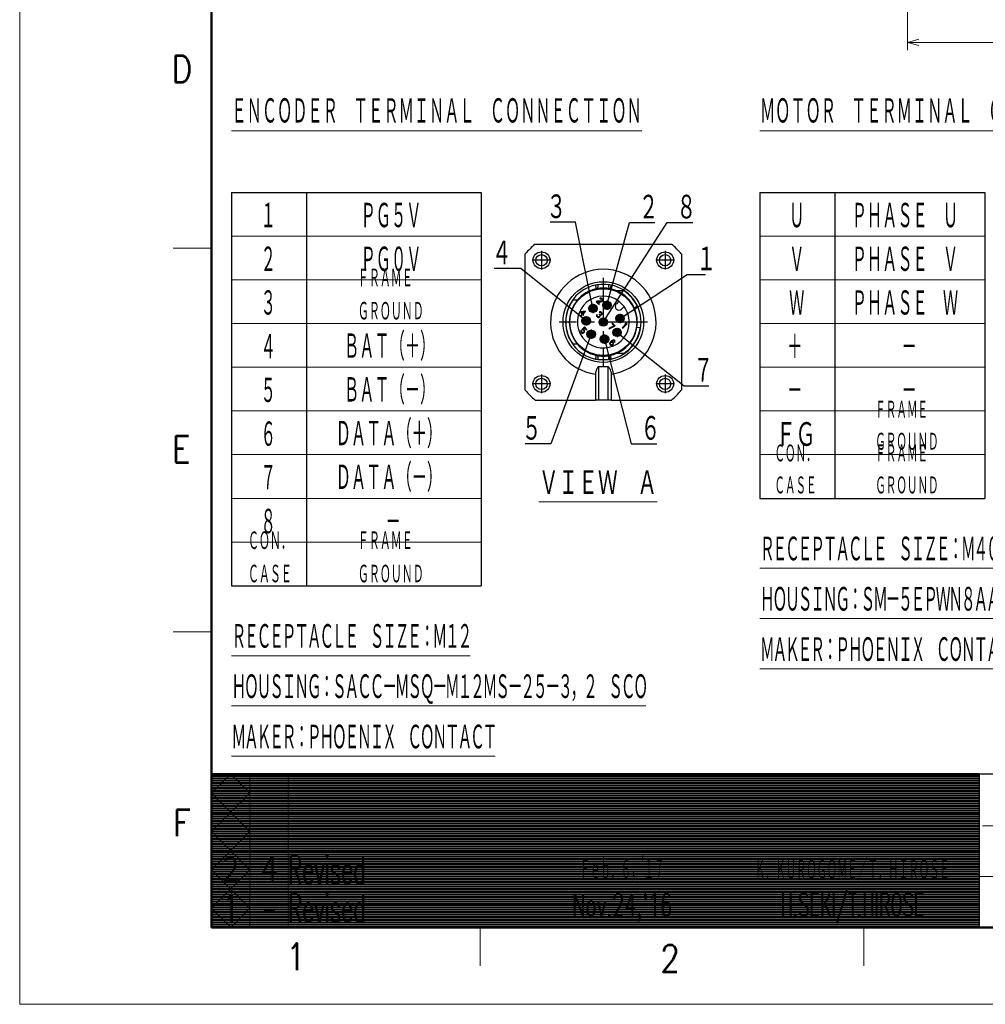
# Model space of a CAD drawing. Header units: millimetres. Extents: x 0 to 1300, y 0 to 891.
# Tile 1 of 124: x 0 to 377, y 0 to 385. Entities that reach past the tile are written whole.
import ezdxf

# ---------------------------------------------------------------- set-up
doc = ezdxf.new("R2010")
doc.units = ezdxf.units.MM
doc.header["$LTSCALE"] = 0.54643
doc.linetypes.add('CENTER', pattern=[50.8, 31.75, -6.35, 6.35, -6.35])
doc.layers.add('NoLayerName_001', color=7, linetype='Continuous')
doc.styles.get("Standard").update_dxf_attribs({"font": 'txt', "bigfont": 'extfont2'})
doc.dimstyles.get("Standard").update_dxf_attribs({"dimtxt": 2.5, "dimasz": 2.5, "dimexe": 1, "dimexo": 1, "dimtad": 1, "dimdec": 3, "dimzin": 0, "dimdsep": 46, "dimtxsty": 'Standard', "dimcen": 2.5, "dimadec": 3, "dimazin": 0, "dimtfac": 0.75, "dimtdec": 3, "dimtmove": 0, "dimatfit": 3, "dimfxl": 1, "dimarcsym": 0})

# ---------------------------------------------------------------- blocks, each defined once
blk = doc.blocks.new('_OPEN30')
at = {"color": 0, "linetype": 'ByBlock', "lineweight": -2}
for p, q in [((-1, 0.267949), (0, 0)), ((0, 0), (-1, -0.267949)), ((0, 0), (-1, 0))]:
    blk.add_line(p, q, dxfattribs=at)
blk = doc.blocks.new('*D144')
at = {"layer": 'Defpoints', "color": 0}
for p in [(347.03, 543.87), (519.53, 516.37), (347.03, 375.84)]:
    blk.add_point(p, dxfattribs=at)
at = {"layer": 'NoLayerName_001', "color": 0, "linetype": 'Continuous', "lineweight": 13}
for p, q in [((347.03, 540.87), (347.03, 372.84)), ((519.53, 513.37), (519.53, 372.84)), ((515.03, 375.84), (351.53, 375.84))]:
    blk.add_line(p, q, dxfattribs=at)
at = {"layer": 'NoLayerName_001', "color": 0, "lineweight": 13, "xscale": 4.5, "yscale": 4.5, "zscale": 4.5, "rotation": 180}
blk.add_blockref('_OPEN30', (347.03, 375.84), dxfattribs=at)
at = {"layer": 'NoLayerName_001', "color": 0, "lineweight": 13, "xscale": 4.5, "yscale": 4.5, "zscale": 4.5}
blk.add_blockref('_OPEN30', (519.53, 375.84), dxfattribs=at)
at = {"layer": 'NoLayerName_001', "color": 0, "lineweight": 13, "insert": (433.28, 385.14), "char_height": 10.5, "attachment_point": 5}
blk.add_mtext('\\W0.8000;１７３', dxfattribs=at)
blk = doc.blocks.new('JZB_0014')
at = {"layer": 'NoLayerName_001', "color": 7, "linetype": 'Continuous', "lineweight": 25}
for p, q in [((3.85, 61), (57.15, 61)), ((0, 3.85), (0, 57.15)), ((61, 57.15), (61, 3.85)), ((38.59, 42.7), (35.79, 42.7)), ((20.31, 39.04), (18.61, 39.04)), ((27.92, 38.62), (27.74, 38.44)), ((29.65, 38.73), (27.92, 38.62)), ((28.15, 38.39), (29.68, 38.48)), ((29.27, 39.85), (29.09, 39.73)), ((29.09, 39.73), (29.23, 39.59)), ((29.23, 39.59), (29.4, 39.64)), ((29.53, 39.88), (29.27, 39.85)), ((29.4, 39.64), (29.56, 39.63)), ((29.72, 39.84), (29.53, 39.88)), ((29.56, 39.63), (29.74, 39.52)), ((29.85, 38.82), (29.65, 38.73)), ((29.68, 38.48), (29.85, 38.53)), ((29.95, 39.67), (29.72, 39.84)), ((29.74, 39.52), (29.86, 39.4)), ((29.92, 38.9), (29.85, 38.82)), ((29.85, 38.53), (30.02, 38.65)), ((29.86, 39.4), (29.96, 39.22)), ((29.98, 39.06), (29.92, 38.9)), ((30.07, 39.56), (29.95, 39.67)), ((29.96, 39.22), (29.98, 39.06)), ((30.02, 38.65), (30.1, 38.72)), ((30.2, 39.35), (30.07, 39.56)), ((30.1, 38.72), (30.21, 38.9)), ((30.25, 39.16), (30.2, 39.35)), ((30.21, 38.9), (30.25, 39.16)), ((36.55, 38.62), (35.59, 37.66)), ((23.42, 34.82), (21.74, 34.51)), ((22.6, 33.66), (23.59, 34.65)), ((23.59, 34.65), (23.42, 34.82)), ((27.74, 38.44), (28.77, 37.4)), ((28.96, 37.58), (28.15, 38.39)), ((28.77, 37.4), (28.96, 37.58)), ((37.66, 35.59), (38.62, 36.55)), ((42.55, 36.12), (43.77, 36.69)), ((21.74, 34.51), (21.52, 34.29)), ((21.52, 34.29), (22.21, 33.61)), ((22.21, 33.61), (21.69, 33.1)), ((21.69, 33.1), (21.86, 32.93)), ((21.86, 32.93), (22.38, 33.44)), ((21.94, 34.31), (23.12, 34.53)), ((22.43, 33.83), (21.94, 34.31)), ((22.38, 33.44), (22.66, 33.16)), ((23.12, 34.53), (22.43, 33.83)), ((22.88, 33.38), (22.6, 33.66)), ((22.66, 33.16), (22.88, 33.38)), ((27.89, 33.35), (27.84, 33.19)), ((27.84, 33.19), (27.85, 33.03)), ((27.85, 33.03), (27.89, 32.84)), ((27.97, 33.49), (27.89, 33.35)), ((27.89, 32.84), (27.97, 32.69)), ((28.11, 33.35), (27.97, 33.49)), ((27.97, 32.69), (28.2, 32.46)), ((28.05, 33.12), (28.07, 33.25)), ((28.07, 33.02), (28.05, 33.12)), ((28.07, 33.25), (28.11, 33.35)), ((28.18, 32.84), (28.07, 33.02)), ((28.35, 32.67), (28.18, 32.84)), ((28.2, 32.46), (28.35, 32.38)), ((28.53, 32.57), (28.35, 32.67)), ((28.35, 32.38), (28.53, 32.34)), ((28.62, 32.55), (28.53, 32.57)), ((28.53, 32.34), (28.69, 32.33)), ((28.75, 32.56), (28.62, 32.55)), ((28.69, 32.33), (28.86, 32.38)), ((28.86, 32.61), (28.75, 32.56)), ((28.98, 33.59), (28.83, 33.44)), ((28.83, 33.44), (28.95, 33.32)), ((29, 32.75), (28.86, 32.61)), ((28.86, 32.38), (29, 32.46)), ((29.09, 34.5), (28.92, 34.38)), ((28.92, 34.38), (29.06, 34.24)), ((28.95, 33.32), (29.08, 33.12)), ((29.09, 33.47), (28.98, 33.59)), ((29.09, 32.96), (29, 32.75)), ((29, 32.46), (29.15, 32.61)), ((29.06, 34.24), (29.23, 34.29)), ((29.08, 33.12), (29.09, 32.96)), ((29.35, 34.53), (29.09, 34.5)), ((29.34, 33.37), (29.09, 33.47)), ((29.15, 32.61), (29.26, 32.79)), ((29.23, 34.29), (29.39, 34.28)), ((29.25, 33.17), (29.47, 33.17)), ((29.32, 32.95), (29.25, 33.17)), ((29.26, 32.79), (29.32, 32.95)), ((29.47, 33.39), (29.34, 33.37)), ((29.54, 34.49), (29.35, 34.53)), ((29.39, 34.28), (29.57, 34.17)), ((29.67, 33.48), (29.47, 33.39)), ((29.47, 33.17), (29.64, 33.22)), ((29.78, 34.33), (29.54, 34.49)), ((29.57, 34.17), (29.68, 34.06)), ((29.64, 33.22), (29.81, 33.34)), ((29.75, 33.55), (29.67, 33.48)), ((29.68, 34.06), (29.79, 33.88)), ((29.8, 33.72), (29.75, 33.55)), ((29.83, 34.27), (29.78, 34.33)), ((29.79, 33.88), (29.8, 33.72)), ((29.81, 33.34), (29.89, 33.41)), ((30, 34.03), (29.83, 34.27)), ((29.89, 33.41), (30.01, 33.59)), ((30.04, 33.85), (30, 34.03)), ((30.01, 33.59), (30.04, 33.85)), ((21.71, 27.11), (21.65, 26.88)), ((21.8, 27.32), (21.71, 27.11)), ((21.97, 27.15), (21.8, 27.32)), ((21.88, 26.94), (21.97, 27.15)), ((21.89, 26.78), (21.88, 26.94)), ((23.08, 28.6), (22.13, 27.65)), ((22.13, 27.65), (22.33, 27.45)), ((22.33, 27.45), (22.55, 27.44)), ((22.45, 27.69), (23.04, 28.28)), ((22.71, 27.66), (22.45, 27.69)), ((22.55, 27.44), (22.7, 27.37)), ((22.7, 27.37), (22.87, 27.19)), ((22.89, 27.55), (22.71, 27.66)), ((22.87, 27.19), (22.95, 27.04)), ((23.06, 27.38), (22.89, 27.55)), ((22.95, 27.04), (22.96, 26.88)), ((23.04, 28.28), (23.87, 27.45)), ((23.16, 27.2), (23.06, 27.38)), ((24.05, 27.63), (23.08, 28.6)), ((23.13, 26.71), (23.2, 26.95)), ((23.2, 26.95), (23.16, 27.2)), ((23.87, 27.45), (24.05, 27.63)), ((34.72, 29.02), (32.6, 28.06)), ((32.6, 28.06), (32.77, 27.88)), ((32.77, 27.88), (34.89, 28.85)), ((34.04, 30.07), (33.85, 29.89)), ((33.85, 29.89), (34.72, 29.02)), ((35.07, 29.03), (34.04, 30.07)), ((34.89, 28.85), (35.07, 29.03)), ((39.35, 29.69), (37.92, 28.26)), ((37.92, 28.26), (38.09, 28.08)), ((38.09, 28.08), (39.82, 29.81)), ((39.21, 29.9), (38.92, 29.6)), ((38.92, 29.6), (39.35, 29.69)), ((39.64, 29.98), (39.21, 29.9)), ((39.82, 29.81), (39.64, 29.98)), ((44.96, 28.21), (43.63, 28.42)), ((21.65, 26.88), (21.68, 26.63)), ((21.68, 26.63), (21.78, 26.45)), ((21.78, 26.45), (21.96, 26.28)), ((21.97, 26.63), (21.89, 26.78)), ((21.96, 26.28), (22.13, 26.17)), ((22.14, 26.46), (21.97, 26.63)), ((22.13, 26.17), (22.39, 26.14)), ((22.29, 26.38), (22.14, 26.46)), ((22.45, 26.37), (22.29, 26.38)), ((22.39, 26.14), (22.62, 26.2)), ((22.62, 26.42), (22.45, 26.37)), ((22.75, 26.51), (22.62, 26.42)), ((22.62, 26.2), (22.86, 26.33)), ((22.83, 26.58), (22.75, 26.51)), ((22.91, 26.72), (22.83, 26.58)), ((22.86, 26.33), (23.01, 26.47)), ((22.96, 26.88), (22.91, 26.72)), ((23.01, 26.47), (23.13, 26.71)), ((33.65, 23.12), (33.39, 22.87)), ((33.93, 23.35), (33.65, 23.12)), ((33.79, 22.98), (34.04, 23.17)), ((34.17, 23.48), (33.93, 23.35)), ((34.04, 23.17), (34.18, 23.25)), ((34.41, 23.54), (34.17, 23.48)), ((34.18, 23.25), (34.35, 23.3)), ((34.35, 23.3), (34.51, 23.29)), ((34.66, 23.5), (34.41, 23.54)), ((34.51, 23.29), (34.63, 23.24)), ((34.63, 23.24), (34.8, 23.07)), ((34.84, 23.4), (34.66, 23.5)), ((34.96, 23.28), (34.84, 23.4)), ((35.06, 23.1), (34.96, 23.28)), ((35.1, 22.85), (35.06, 23.1)), ((18.61, 21.96), (20.31, 21.96)), ((33.04, 22.34), (32.98, 22.11)), ((32.98, 22.11), (33.01, 21.85)), ((33.01, 21.85), (33.12, 21.67)), ((33.16, 22.58), (33.04, 22.34)), ((33.12, 21.67), (33.26, 21.53)), ((33.39, 22.87), (33.16, 22.58)), ((33.21, 22.17), (33.26, 22.33)), ((33.22, 22.01), (33.21, 22.17)), ((33.27, 21.88), (33.22, 22.01)), ((33.26, 22.33), (33.34, 22.47)), ((33.26, 21.53), (33.44, 21.42)), ((33.47, 21.68), (33.27, 21.88)), ((33.34, 22.47), (33.45, 22.58)), ((33.44, 21.42), (33.69, 21.39)), ((33.45, 22.58), (33.59, 22.66)), ((33.6, 21.63), (33.47, 21.68)), ((33.59, 22.66), (33.72, 22.68)), ((33.76, 21.62), (33.6, 21.63)), ((33.69, 21.39), (33.93, 21.45)), ((33.72, 22.91), (33.79, 22.98)), ((34.04, 22.88), (33.72, 22.91)), ((33.72, 22.68), (33.88, 22.67)), ((33.92, 21.67), (33.76, 21.62)), ((33.88, 22.67), (34.01, 22.62)), ((34.06, 21.75), (33.92, 21.67)), ((33.93, 21.45), (34.17, 21.57)), ((34.01, 22.62), (34.21, 22.42)), ((34.22, 22.77), (34.04, 22.88)), ((34.17, 21.86), (34.06, 21.75)), ((34.25, 22), (34.17, 21.86)), ((34.17, 21.57), (34.35, 21.76)), ((34.21, 22.42), (34.26, 22.29)), ((34.36, 22.63), (34.22, 22.77)), ((34.27, 22.13), (34.25, 22)), ((34.26, 22.29), (34.27, 22.13)), ((34.35, 21.76), (34.48, 22)), ((34.47, 22.45), (34.36, 22.63)), ((34.5, 22.2), (34.47, 22.45)), ((34.48, 22), (34.5, 22.2)), ((34.8, 23.07), (34.85, 22.95)), ((34.86, 22.79), (34.81, 22.62)), ((34.81, 22.62), (34.96, 22.48)), ((34.85, 22.95), (34.86, 22.79)), ((34.96, 22.48), (35.04, 22.61)), ((35.04, 22.61), (35.1, 22.85)), ((28.67, 13.2), (28.67, 0)), ((32.33, 13.2), (32.33, 0)), ((27.45, 10.1), (27.45, 0)), ((33.55, 10.1), (33.55, 0)), ((3.85, 0), (27.45, 0)), ((28.67, 0), (27.45, 0)), ((32.33, 0), (28.67, 0)), ((33.55, 0), (32.33, 0)), ((33.55, 0), (57.15, 0))]:
    blk.add_line(p, q, dxfattribs=at)
at = {"layer": 'NoLayerName_001', "color": 2, "linetype": 'CENTER', "lineweight": 25}
for p, q in [((6.34, 58.28), (6.34, 51.03)), ((54.66, 58.28), (54.66, 51.03)), ((9.97, 54.66), (2.72, 54.66)), ((58.28, 54.66), (51.03, 54.66)), ((30.5, 47.82), (30.5, 13.18)), ((31.9, 38.88), (31.9, 35.25)), ((28.27, 35.86), (24.65, 35.86)), ((26.46, 37.67), (26.46, 34.05)), ((33.71, 37.06), (30.08, 37.06)), ((25.62, 30.97), (21.99, 30.97)), ((23.81, 32.78), (23.81, 29.16)), ((38.88, 31.9), (35.25, 31.9)), ((37.06, 33.71), (37.06, 30.08)), ((47.82, 30.5), (13.18, 30.5)), ((25.76, 27.57), (25.76, 23.94)), ((35.86, 28.27), (35.86, 24.65)), ((27.57, 25.76), (23.94, 25.76)), ((32.78, 23.81), (29.16, 23.81)), ((30.97, 25.62), (30.97, 21.99)), ((37.67, 26.46), (34.05, 26.46)), ((6.34, 9.97), (6.34, 2.72)), ((54.66, 9.97), (54.66, 2.72)), ((9.97, 6.34), (2.72, 6.34)), ((58.28, 6.34), (51.03, 6.34))]:
    blk.add_line(p, q, dxfattribs=at)
at = {"layer": 'NoLayerName_001', "color": 7, "linetype": 'Continuous', "lineweight": 25}
for centre, radius in [((6.34, 54.66), 3.29), ((54.66, 54.66), 3.29), ((6.34, 54.66), 2.2), ((54.66, 54.66), 2.2), ((30.5, 30.5), 15.75), ((30.5, 30.5), 13.05), ((31.9, 37.06), 1.65), ((26.46, 35.86), 1.65), ((26.46, 35.86), 0.976), ((31.9, 37.06), 0.976), ((23.81, 30.97), 1.65), ((23.81, 30.97), 0.976), ((30.5, 30.5), 1.65), ((30.5, 30.5), 0.976), ((37.06, 31.9), 1.65), ((37.06, 31.9), 0.976), ((25.76, 25.76), 1.65), ((35.86, 26.46), 1.65), ((35.86, 26.46), 0.976), ((25.76, 25.76), 0.976), ((30.97, 23.81), 1.65), ((30.97, 23.81), 0.976), ((6.34, 6.34), 3.29), ((6.34, 6.34), 2.2), ((54.66, 6.34), 3.29), ((54.66, 6.34), 2.2)]:
    blk.add_circle(centre, radius, dxfattribs=at)
for centre, radius, start, end in [((30.5, 30.5), 40.5, 131.148, 138.852), ((30.5, 30.5), 40.5, 41.148, 48.852), ((30.5, 30.5), 13.3, 102.1695, 140.0438), ((30.5, 30.5), 13.3, 77.8305, 102.1695), ((30.5, 30.5), 13.3, 66.5534, 77.8305), ((30.5, 30.5), 13.3, 25, 66.5534), ((30.5, 30.5), 14.64, 25, 56.4427), ((30.5, 30.5), 14.64, 144.3147, 215.6853), ((30.5, 30.5), 13.3, 140.0438, 219.9562), ((30.5, 30.5), 10.13, 53.3129, 0), ((30.5, 30.5), 10.13, 36.6871, 53.3129), ((36.62, 36.62), 1.46, 135, 315), ((30.5, 30.5), 10.13, 0, 36.6871), ((30.5, 30.5), 13.3, 351, 25), ((30.5, 30.5), 14.64, 303.5573, 351), ((30.5, 30.5), 13.3, 330, 351), ((30.5, 30.5), 13.3, 293.4466, 330), ((30.5, 30.5), 13.3, 219.9562, 257.8305), ((30.5, 30.5), 13.3, 257.8305, 282.1695), ((30.5, 30.5), 13.3, 282.1695, 293.4466), ((30.5, 30.5), 17.4, 263.9629, 276.0371), ((30.5, 30.5), 40.5, 221.148, 228.852), ((30.5, 30.5), 40.5, 311.148, 318.852)]:
    blk.add_arc(centre, radius, start, end, dxfattribs=at)
at = {"layer": 'NoLayerName_001', "color": 2, "linetype": 'Continuous', "lineweight": 25}
for centre, radius, start, end in [((30.5, 30.5), 20.63, 278.5029, 261.4971), ((30.5, 30.5), 14.77, 102.1695, 257.8305), ((29.1, 37), 8.12, 94.2115, 102.1679), ((30.5, 17.89), 27.28, 85.7901, 94.1998), ((31.91, 37.04), 8.08, 77.8168, 85.7893), ((30.5, 30.5), 14.77, 282.1695, 77.8305), ((29.09, 23.96), 8.08, 257.8168, 265.7893), ((30.5, 43.11), 27.28, 265.7901, 274.1998), ((31.9, 24), 8.12, 274.2115, 282.1679)]:
    blk.add_arc(centre, radius, start, end, dxfattribs=at)
for points, knots in [([(27.39, 44.94), (27.43, 44.74), (27.51, 44.38), (27.6, 43.97), (27.66, 43.69), (27.68, 43.56), (27.7, 43.5)], [0, 0, 0, 0, 0.616309, 1.081822, 1.275839, 1.469856, 1.469856, 1.469856, 1.469856]), ([(28.27, 43.61), (28.29, 43.67), (28.34, 43.78), (28.37, 43.97), (28.42, 44.22), (28.46, 44.59), (28.49, 44.91), (28.5, 45.1)], [0, 0, 0, 0, 0.178193, 0.367163, 0.569026, 0.939158, 1.508934, 1.508934, 1.508934, 1.508934]), ([(32.5, 45.1), (32.52, 44.91), (32.54, 44.6), (32.59, 44.22), (32.63, 43.96), (32.66, 43.77), (32.71, 43.66), (32.73, 43.61)], [0, 0, 0, 0, 0.568287, 0.938213, 1.141478, 1.362604, 1.508376, 1.508376, 1.508376, 1.508376]), ([(33.3, 43.5), (33.32, 43.56), (33.34, 43.69), (33.4, 43.97), (33.49, 44.38), (33.57, 44.74), (33.61, 44.94)], [0, 0, 0, 0, 0.194017, 0.388034, 0.853547, 1.469856, 1.469856, 1.469856, 1.469856]), ([(27.7, 17.5), (27.68, 17.44), (27.66, 17.31), (27.6, 17.03), (27.51, 16.62), (27.43, 16.26), (27.39, 16.06)], [0, 0, 0, 0, 0.194017, 0.388034, 0.853547, 1.469856, 1.469856, 1.469856, 1.469856]), ([(28.5, 15.9), (28.48, 16.09), (28.46, 16.4), (28.41, 16.78), (28.37, 17.05), (28.34, 17.24), (28.29, 17.35), (28.27, 17.39)], [0, 0, 0, 0, 0.568287, 0.938213, 1.141478, 1.37782, 1.508359, 1.508359, 1.508359, 1.508359]), ([(32.73, 17.39), (32.71, 17.33), (32.66, 17.22), (32.61, 16.97), (32.56, 16.63), (32.52, 16.26), (32.51, 16.01), (32.5, 15.9)], [0, 0, 0, 0, 0.178193, 0.367163, 0.775241, 1.185085, 1.508909, 1.508909, 1.508909, 1.508909]), ([(33.61, 16.06), (33.57, 16.26), (33.49, 16.62), (33.4, 17.03), (33.34, 17.31), (33.32, 17.44), (33.3, 17.5)], [0, 0, 0, 0, 0.616309, 1.081822, 1.275839, 1.469856, 1.469856, 1.469856, 1.469856])]:
    blk.add_open_spline(points, degree=3, knots=knots, dxfattribs=at)
at = {"layer": 'NoLayerName_001', "color": 7, "linetype": 'Continuous', "lineweight": 25}
for points, knots in [([(35.79, 18.3), (35.94, 18.3), (36.25, 18.3), (36.71, 18.3), (37.17, 18.3), (37.64, 18.3), (38.11, 18.3), (38.43, 18.3), (38.59, 18.3)], [0, 0, 0, 0, 0.45565, 0.914976, 1.377774, 1.845664, 2.320264, 2.801364, 2.801364, 2.801364, 2.801364]), ([(28.67, 13.2), (28.58, 13.1), (28.4, 12.91), (28.18, 12.59), (27.97, 12.24), (27.79, 11.87), (27.64, 11.45), (27.53, 11.03), (27.46, 10.57), (27.46, 10.27), (27.45, 10.1)], [0, 0, 0, 0, 0.395319, 0.779662, 1.169314, 1.611977, 2.018489, 2.498444, 2.912726, 3.413267, 3.413267, 3.413267, 3.413267]), ([(32.33, 13.2), (32.42, 13.1), (32.6, 12.91), (32.83, 12.58), (33.04, 12.24), (33.22, 11.84), (33.37, 11.43), (33.48, 10.99), (33.54, 10.55), (33.54, 10.24), (33.55, 10.1)], [0, 0, 0, 0, 0.395319, 0.779662, 1.201169, 1.611981, 2.081755, 2.498448, 2.98891, 3.41327, 3.41327, 3.41327, 3.41327])]:
    blk.add_open_spline(points, degree=3, knots=knots, dxfattribs=at)
blk = doc.blocks.new('JZB_0005')
at = {"layer": 'NoLayerName_001', "color": 3, "lineweight": 13}
for s, insert, char_height, attachment_point in [('\\A1;\\W0.5526;Revised', (8.41, 1.82), 3.64, 4), ('\\A1;\\W0.7500;1', (0.91, 1.82), 3.64, 5), ("\\A1;\\W0.6250;Nov.24,'16", (51.91, 1.82), 2.91, 5), ('\\A1;\\W0.5769;H.SEKI/T.HIROSE', (81.91, 1.82), 2.91, 5), ('\\A1;\\W0.5000;-', (5.91, 1.82), 3.64, 5)]:
    blk.add_mtext(s, dxfattribs=dict(at, insert=insert, char_height=char_height, attachment_point=attachment_point))
blk = doc.blocks.new('JZB_0009')
at = {"layer": 'NoLayerName_001', "color": 3, "lineweight": 13}
for s, insert, char_height, attachment_point in [('\\A1;\\W0.5526;Revised', (9.32, 1.82), 3.64, 4), ('\\A1;\\W0.8333;２', (1.82, 1.82), 3.64, 5), ('\\A1;\\W0.8333;４', (6.82, 1.82), 3.64, 5), ('\\A1;\\W0.4167;Ｆｅｂ．６，’１７', (52.82, 1.82), 2.91, 5), ('\\A1;\\W0.4167;Ｋ．ＫＵＲＯＧＯＭＥ／Ｔ．ＨＩＲＯＳＥ', (82.82, 1.82), 2.91, 5)]:
    blk.add_mtext(s, dxfattribs=dict(at, insert=insert, char_height=char_height, attachment_point=attachment_point))
blk = doc.blocks.new('*X112')
at = {"color": 7, "linetype": 'Continuous', "lineweight": 13}
for p, q in [((0, 19.8), (100, 19.8)), ((0, 19.65), (100, 19.65)), ((0, 19.5), (100, 19.5)), ((0, 19.35), (100, 19.35)), ((0, 19.2), (100, 19.2)), ((0, 19.05), (100, 19.05)), ((0, 18.9), (100, 18.9)), ((0, 18.75), (100, 18.75)), ((0, 18.6), (100, 18.6)), ((0, 18.45), (100, 18.45)), ((0, 18.3), (100, 18.3)), ((0, 18.15), (100, 18.15)), ((0, 18), (100, 18)), ((0, 17.85), (100, 17.85)), ((0, 17.7), (100, 17.7)), ((0, 17.55), (100, 17.55)), ((0, 17.4), (100, 17.4)), ((0, 17.25), (100, 17.25)), ((0, 17.1), (100, 17.1)), ((0, 16.95), (100, 16.95)), ((0, 16.8), (100, 16.8)), ((0, 16.65), (100, 16.65)), ((0, 16.5), (100, 16.5)), ((0, 16.35), (100, 16.35)), ((0, 16.2), (100, 16.2)), ((0, 16.05), (100, 16.05)), ((0, 15.9), (100, 15.9)), ((0, 15.75), (100, 15.75)), ((0, 15.6), (100, 15.6)), ((0, 15.45), (100, 15.45)), ((0, 15.3), (100, 15.3)), ((0, 15.15), (100, 15.15)), ((0, 15), (100, 15)), ((0, 14.85), (100, 14.85)), ((0, 14.7), (100, 14.7)), ((0, 14.55), (100, 14.55)), ((0, 14.4), (100, 14.4)), ((0, 14.25), (100, 14.25)), ((0, 14.1), (100, 14.1)), ((0, 13.95), (100, 13.95)), ((0, 13.8), (100, 13.8)), ((0, 13.65), (100, 13.65)), ((0, 13.5), (100, 13.5)), ((0, 13.35), (100, 13.35)), ((0, 13.2), (100, 13.2)), ((0, 13.05), (100, 13.05)), ((0, 12.9), (100, 12.9)), ((0, 12.75), (100, 12.75)), ((0, 12.6), (100, 12.6)), ((0, 12.45), (100, 12.45)), ((0, 12.3), (100, 12.3)), ((0, 12.15), (100, 12.15)), ((0, 12), (100, 12)), ((0, 11.85), (100, 11.85)), ((0, 11.7), (100, 11.7)), ((0, 11.55), (100, 11.55)), ((0, 11.4), (100, 11.4)), ((0, 11.25), (100, 11.25)), ((0, 11.1), (100, 11.1)), ((0, 10.95), (100, 10.95)), ((0, 10.8), (100, 10.8)), ((0, 10.65), (100, 10.65)), ((0, 10.5), (100, 10.5)), ((0, 10.35), (100, 10.35)), ((0, 10.2), (100, 10.2)), ((0, 10.05), (100, 10.05)), ((0, 9.9), (100, 9.9)), ((0, 9.75), (100, 9.75)), ((0, 9.6), (100, 9.6)), ((0, 9.45), (100, 9.45)), ((0, 9.3), (100, 9.3)), ((0, 9.15), (100, 9.15)), ((0, 9), (100, 9)), ((0, 8.85), (100, 8.85)), ((0, 8.7), (100, 8.7)), ((0, 8.55), (100, 8.55)), ((0, 8.4), (100, 8.4)), ((0, 8.25), (100, 8.25)), ((0, 8.1), (100, 8.1)), ((0, 7.95), (100, 7.95)), ((0, 7.8), (100, 7.8)), ((0, 7.65), (100, 7.65)), ((0, 7.5), (100, 7.5)), ((0, 7.35), (100, 7.35)), ((0, 7.2), (100, 7.2)), ((0, 7.05), (100, 7.05)), ((0, 6.9), (100, 6.9)), ((0, 6.75), (100, 6.75)), ((0, 6.6), (100, 6.6)), ((0, 6.45), (100, 6.45)), ((0, 6.3), (100, 6.3)), ((0, 6.15), (100, 6.15)), ((0, 6), (100, 6)), ((0, 5.85), (100, 5.85)), ((0, 5.7), (100, 5.7)), ((0, 5.55), (100, 5.55)), ((0, 5.4), (100, 5.4)), ((0, 5.25), (100, 5.25)), ((0, 5.1), (100, 5.1)), ((0, 4.95), (100, 4.95)), ((0, 4.8), (100, 4.8)), ((0, 4.65), (100, 4.65)), ((0, 4.5), (100, 4.5)), ((0, 4.35), (100, 4.35)), ((0, 4.2), (100, 4.2)), ((0, 4.05), (100, 4.05)), ((0, 3.9), (100, 3.9)), ((0, 3.75), (100, 3.75)), ((0, 3.6), (100, 3.6)), ((0, 3.45), (100, 3.45)), ((0, 3.3), (100, 3.3)), ((0, 3.15), (100, 3.15)), ((0, 3), (100, 3)), ((0, 2.85), (100, 2.85)), ((0, 2.7), (100, 2.7)), ((0, 2.55), (100, 2.55)), ((0, 2.4), (100, 2.4)), ((0, 2.25), (100, 2.25)), ((0, 2.1), (100, 2.1)), ((0, 1.95), (100, 1.95)), ((0, 1.8), (100, 1.8)), ((0, 1.65), (100, 1.65)), ((0, 1.5), (100, 1.5)), ((0, 1.35), (100, 1.35)), ((0, 1.2), (100, 1.2)), ((0, 1.05), (100, 1.05)), ((0, 0.9), (100, 0.9)), ((0, 0.75), (100, 0.75)), ((0, 0.6), (100, 0.6)), ((0, 0.45), (100, 0.45)), ((0, 0.3), (100, 0.3)), ((0, 0.15), (100, 0.15)), ((0, 0), (100, 0))]:
    blk.add_line(p, q, dxfattribs=at)
blk = doc.blocks.new('*X113')
at = {"color": 7, "linetype": 'Continuous', "lineweight": 13}
for p, q in [((0, 19.8), (40, 19.8)), ((0, 19.65), (40, 19.65)), ((0, 19.5), (40, 19.5)), ((0, 19.35), (40, 19.35)), ((0, 19.2), (40, 19.2)), ((0, 19.05), (40, 19.05)), ((0, 18.9), (40, 18.9)), ((0, 18.75), (40, 18.75)), ((0, 18.6), (40, 18.6)), ((0, 18.45), (40, 18.45)), ((0, 18.3), (40, 18.3)), ((0, 18.15), (40, 18.15)), ((0, 18), (40, 18)), ((0, 17.85), (40, 17.85)), ((0, 17.7), (40, 17.7)), ((0, 17.55), (40, 17.55)), ((0, 17.4), (40, 17.4)), ((0, 17.25), (40, 17.25)), ((0, 17.1), (40, 17.1)), ((0, 16.95), (40, 16.95)), ((0, 16.8), (40, 16.8)), ((0, 16.65), (40, 16.65)), ((0, 16.5), (40, 16.5)), ((0, 16.35), (40, 16.35)), ((0, 16.2), (40, 16.2)), ((0, 16.05), (40, 16.05)), ((0, 15.9), (40, 15.9)), ((0, 15.75), (40, 15.75)), ((0, 15.6), (40, 15.6)), ((0, 15.45), (40, 15.45)), ((0, 15.3), (40, 15.3)), ((0, 15.15), (40, 15.15)), ((0, 15), (40, 15)), ((0, 14.85), (40, 14.85)), ((0, 14.7), (40, 14.7)), ((0, 14.55), (40, 14.55)), ((0, 14.4), (40, 14.4)), ((0, 14.25), (40, 14.25)), ((0, 14.1), (40, 14.1)), ((0, 13.95), (40, 13.95)), ((0, 13.8), (40, 13.8)), ((0, 13.65), (40, 13.65)), ((0, 13.5), (40, 13.5)), ((0, 13.35), (40, 13.35)), ((0, 13.2), (40, 13.2)), ((0, 13.05), (40, 13.05)), ((0, 12.9), (40, 12.9)), ((0, 12.75), (40, 12.75)), ((0, 12.6), (40, 12.6)), ((0, 12.45), (40, 12.45)), ((0, 12.3), (40, 12.3)), ((0, 12.15), (40, 12.15)), ((0, 12), (40, 12)), ((0, 11.85), (40, 11.85)), ((0, 11.7), (40, 11.7)), ((0, 11.55), (40, 11.55)), ((0, 11.4), (40, 11.4)), ((0, 11.25), (40, 11.25)), ((0, 11.1), (40, 11.1)), ((0, 10.95), (40, 10.95)), ((0, 10.8), (40, 10.8)), ((0, 10.65), (40, 10.65)), ((0, 10.5), (40, 10.5)), ((0, 10.35), (40, 10.35)), ((0, 10.2), (40, 10.2)), ((0, 10.05), (40, 10.05)), ((0, 9.9), (40, 9.9)), ((0, 9.75), (40, 9.75)), ((0, 9.6), (40, 9.6)), ((0, 9.45), (40, 9.45)), ((0, 9.3), (40, 9.3)), ((0, 9.15), (40, 9.15)), ((0, 9), (40, 9)), ((0, 8.85), (40, 8.85)), ((0, 8.7), (40, 8.7)), ((0, 8.55), (40, 8.55)), ((0, 8.4), (40, 8.4)), ((0, 8.25), (40, 8.25)), ((0, 8.1), (40, 8.1)), ((0, 7.95), (40, 7.95)), ((0, 7.8), (40, 7.8)), ((0, 7.65), (40, 7.65)), ((0, 7.5), (40, 7.5)), ((0, 7.35), (40, 7.35)), ((0, 7.2), (40, 7.2)), ((0, 7.05), (40, 7.05)), ((0, 6.9), (40, 6.9)), ((0, 6.75), (40, 6.75)), ((0, 6.6), (40, 6.6)), ((0, 6.45), (40, 6.45)), ((0, 6.3), (40, 6.3)), ((0, 6.15), (40, 6.15)), ((0, 6), (40, 6)), ((0, 5.85), (40, 5.85)), ((0, 5.7), (40, 5.7)), ((0, 5.55), (40, 5.55)), ((0, 5.4), (40, 5.4)), ((0, 5.25), (40, 5.25)), ((0, 5.1), (40, 5.1)), ((0, 4.95), (40, 4.95)), ((0, 4.8), (40, 4.8)), ((0, 4.65), (40, 4.65)), ((0, 4.5), (40, 4.5)), ((0, 4.35), (40, 4.35)), ((0, 4.2), (40, 4.2)), ((0, 4.05), (40, 4.05)), ((0, 3.9), (40, 3.9)), ((0, 3.75), (40, 3.75)), ((0, 3.6), (40, 3.6)), ((0, 3.45), (40, 3.45)), ((0, 3.3), (40, 3.3)), ((0, 3.15), (40, 3.15)), ((0, 3), (40, 3)), ((0, 2.85), (40, 2.85)), ((0, 2.7), (40, 2.7)), ((0, 2.55), (40, 2.55)), ((0, 2.4), (40, 2.4)), ((0, 2.25), (40, 2.25)), ((0, 2.1), (40, 2.1)), ((0, 1.95), (40, 1.95)), ((0, 1.8), (40, 1.8)), ((0, 1.65), (40, 1.65)), ((0, 1.5), (40, 1.5)), ((0, 1.35), (40, 1.35)), ((0, 1.2), (40, 1.2)), ((0, 1.05), (40, 1.05)), ((0, 0.9), (40, 0.9)), ((0, 0.75), (40, 0.75)), ((0, 0.6), (40, 0.6)), ((0, 0.45), (40, 0.45)), ((0, 0.3), (40, 0.3)), ((0, 0.15), (40, 0.15)), ((0, 0), (40, 0))]:
    blk.add_line(p, q, dxfattribs=at)
blk = doc.blocks.new('JZB_0011')
at = {"layer": 'NoLayerName_001', "color": 7, "linetype": 'Continuous', "lineweight": 25}
for p, q in [((100, 20), (0, 20)), ((0, 20), (0, 0)), ((100, 20), (100, 0)), ((170, 20), (170, 0)), ((210, 20), (170, 20)), ((210, 20), (210, 0)), ((0, 0), (100, 0)), ((170, 0), (210, 0))]:
    blk.add_line(p, q, dxfattribs=at)
for name, p in [('*X112', (0, 0.15)), ('*X113', (170, 0.05))]:
    blk.add_blockref(name, p)

msp = doc.modelspace()

# ---------------------------------------------------------------- linework, layer by layer
at = {"layer": 'NoLayerName_001', "color": 7, "linetype": 'Continuous', "lineweight": 13}
for p, q in [((0, 0), (0, 891)), ((1260, 0), (0, 0))]:
    msp.add_line(p, q, dxfattribs=at)
at = {"layer": 'NoLayerName_001', "color": 7, "linetype": 'Continuous', "lineweight": 50}
for p, q in [((75, 30), (75, 861)), ((1230, 30), (75, 30))]:
    msp.add_line(p, q, dxfattribs=at)
at = {"layer": 'NoLayerName_001', "color": 7, "linetype": 'Continuous', "lineweight": 25}
for p, q in [((82.7997, 317.2389), (82.7997, 163.5189)), ((82.7997, 317.2389), (180.3997, 317.2389)), ((112.0797, 317.2389), (112.0797, 163.5189)), ((180.3997, 317.2389), (180.3997, 163.5189)), ((289.3871, 317.2389), (289.3871, 197.6789)), ((289.3871, 317.2389), (377.2271, 317.2389)), ((318.6671, 317.2389), (318.6671, 197.6789)), ((377.2271, 317.2389), (377.2271, 197.6789)), ((289.3871, 197.6789), (377.2271, 197.6789)), ((82.7997, 163.5189), (180.3997, 163.5189)), ((75, 90), (1230, 90))]:
    msp.add_line(p, q, dxfattribs=at)
at = {"layer": 'NoLayerName_001', "color": 2, "linetype": 'Continuous', "lineweight": 13}
for p, q in [((82.7997, 300.1589), (180.3997, 300.1589)), ((289.3871, 300.1589), (377.2271, 300.1589)), ((60, 295.5), (75, 295.5)), ((82.7997, 283.0789), (180.3997, 283.0789)), ((289.3871, 283.0789), (377.2271, 283.0789)), ((82.7997, 265.9989), (180.3997, 265.9989)), ((289.3871, 265.9989), (377.2271, 265.9989)), ((82.7997, 248.9189), (180.3997, 248.9189)), ((289.3871, 248.9189), (377.2271, 248.9189)), ((82.7997, 231.8389), (180.3997, 231.8389)), ((289.3871, 231.8389), (377.2271, 231.8389)), ((82.7997, 214.7589), (180.3997, 214.7589)), ((289.3871, 214.7589), (377.2271, 214.7589)), ((82.7997, 197.6789), (180.3997, 197.6789)), ((82.7997, 180.5989), (180.3997, 180.5989)), ((75, 145.5), (60, 145.5)), ((75, 82.5), (82.5, 90)), ((82.5, 90), (90, 82.5)), ((90, 30), (90, 90)), ((105, 90), (105, 30)), ((375, 90), (375, 30)), ((90, 67.5), (75, 82.5)), ((75, 67.5), (90, 82.5)), ((375, 75), (75, 75)), ((376.3051, 69.7731), (403.3051, 69.7731)), ((75, 67.5), (90, 52.5)), ((75, 52.5), (90, 67.5)), ((75, 60), (375, 60)), ((90, 37.5), (75, 52.5)), ((75, 37.5), (90, 52.5)), ((442.5, 50.0001), (375, 50.0001)), ((375, 45), (75, 45)), ((75, 37.5), (82.5, 30)), ((82.5, 30), (90, 37.5)), ((180, 30), (180, 15)), ((330, 30), (330, 15))]:
    msp.add_line(p, q, dxfattribs=at)

# ---------------------------------------------------------------- block references
at = {"layer": 'NoLayerName_001'}
msp.add_blockref('JZB_0014', (197.6436, 236.0526), dxfattribs=at)
at = {"layer": 'NoLayerName_001', "xscale": 3, "yscale": 3, "zscale": 3}
for name, p in [('JZB_0011', (75, 30)), ('JZB_0009', (77.04, 47.04)), ('JZB_0005', (79.77, 32.04))]:
    msp.add_blockref(name, p, dxfattribs=at)

# ---------------------------------------------------------------- texts
at = {"layer": 'NoLayerName_001', "color": 2, "lineweight": 13, "char_height": 10.5, "attachment_point": 7}
for s, insert in [('\\A1;\\W0.8600;D', (59.3329, 360.2108)), ('\\A1;\\W0.8600;E', (59.4546, 211.665)), ('\\A1;\\W0.8600;F', (59.937, 65.6437)), ('\\A1;\\W0.8600;1', (104.0961, 13.3522)), ('\\A1;\\W0.8600;2', (250.3574, 12.6782))]:
    msp.add_mtext(s, dxfattribs=dict(at, insert=insert))
at = {"layer": 'NoLayerName_001', "color": 3, "lineweight": 13, "attachment_point": 7}
for s, insert, char_height in [('\\A1;\\W0.5000;\\LＥＮＣＯＤＥＲ\u3000ＴＥＲＭＩＮＡＬ\u3000ＣＯＮＮＥＣＴＩＯＮ\\l', (82.7997, 343.4744), 10.8), ('\\A1;\\W0.5000;\\LＭＯＴＯＲ\u3000ＴＥＲＭＩＮＡＬ\u3000ＣＯＮＮＥＣＴＩＯＮ\\l', (289.3871, 343.4744), 10.8), ('\\A1;\\W0.5000;１', (94.1997, 302.5989), 10.8), ('\\A1;\\W0.5000;ＰＧ５Ｖ', (133.2797, 302.5989), 10.8), ('\\A1;\\W0.5000;Ｕ', (300.7871, 302.5989), 10.8), ('\\A1;\\W0.5000;ＰＨＡＳＥ\u3000Ｕ', (325.2671, 302.5989), 10.8), ('\\A1;\\W0.5000;２', (94.1997, 285.5189), 10.8), ('\\A1;\\W0.5000;ＰＧ０Ｖ', (133.2797, 285.5189), 10.8), ('\\A1;\\W0.5000;Ｖ', (300.7871, 285.5189), 10.8), ('\\A1;\\W0.5000;ＰＨＡＳＥ\u3000Ｖ', (325.2671, 285.5189), 10.8), ('\\A1;\\W0.5000;ＦＲＡＭＥ\\PＧＲＯＵＮＤ', (132.1997, 266.8189), 7.8), ('\\A1;\\W0.5000;３', (94.1997, 268.4389), 10.8), ('\\A1;\\W0.5000;Ｗ', (300.7871, 268.4389), 10.8), ('\\A1;\\W0.5000;ＰＨＡＳＥ\u3000Ｗ', (325.2671, 268.4389), 10.8), ('\\A1;\\W0.5000;４', (94.1997, 251.3589), 10.8), ('\\A1;\\W0.5000;ＢＡＴ（＋）', (126.7997, 251.3589), 10.8), ('\\A1;\\W0.5000;＋', (300.0013, 251.3589), 10.8), ('\\A1;\\W0.5000;－', (344.7071, 251.3589), 10.8), ('\\A1;\\W0.5000;ＢＡＴ（－）', (126.7997, 234.2789), 10.8), ('\\A1;\\W0.5000;５', (94.1997, 234.2789), 10.8), ('\\A1;\\W0.5000;－', (300.0013, 234.2789), 10.8), ('\\A1;\\W0.5000;－', (344.7071, 234.2789), 10.8), ('\\A1;\\W0.5000;ＦＲＡＭＥ\\PＧＲＯＵＮＤ', (334.4471, 215.9789), 7.5), ('\\A1;\\W0.5000;６', (94.1997, 217.1989), 10.8), ('\\A1;\\W0.5000;ＤＡＴＡ（＋）', (123.5597, 217.1989), 10.8), ('\\A1;\\W0.6667;ＦＧ', (295.6271, 217.1989), 10.5), ('\\A1;\\W0.5000;ＣＯＮ．\\PＣＡＳＥ', (295.0271, 198.8989), 7.5), ('\\A1;\\W0.5000;ＦＲＡＭＥ\\PＧＲＯＵＮＤ', (334.4471, 198.8989), 7.5), ('\\A1;\\W0.5000;ＤＡＴＡ（－）', (123.5597, 200.1189), 10.8), ('\\A1;\\W0.5000;７', (94.1997, 200.1189), 10.8), ('\\A1;\\W0.6667;\\LＶＩＥＷ\u3000Ａ\\l', (202.9436, 198.4113), 10.5), ('\\A1;\\W0.5000;８', (94.1997, 183.0389), 10.8), ('\\A1;\\W0.5000;－', (142.9997, 183.0389), 10.8), ('\\A1;\\W0.5000;ＣＯＮ．\\PＣＡＳＥ', (89.2255, 164.1389), 7.8), ('\\A1;\\W0.5000;ＦＲＡＭＥ\\PＧＲＯＵＮＤ', (132.1997, 164.1389), 7.8)]:
    msp.add_mtext(s, dxfattribs=dict(at, insert=insert, char_height=char_height))
at = {"layer": 'NoLayerName_001', "color": 3, "linetype": 'Continuous', "lineweight": 13, "char_height": 10.5, "line_spacing_factor": 0.771429}
for s, insert, attachment_point in [('\\A1;\\W0.6667;３', (213.6297, 306.1652), 9), ('\\A1;\\W0.6667;２', (241.9868, 306.0324), 7), ('\\A1;\\W0.6667;８', (256.7582, 306.0324), 7), ('\\A1;\\W0.6667;４', (192.2723, 288.1123), 9), ('\\A1;\\W0.6667;１', (264.5892, 285.8119), 7), ('\\A1;\\W0.6667;７', (263.3747, 242.2782), 7), ('\\A1;\\W0.6667;５', (203.9843, 219.6072), 9), ('\\A1;\\W0.6667;６', (242.7087, 219.6072), 7)]:
    msp.add_mtext(s, dxfattribs=dict(at, insert=insert, attachment_point=attachment_point))
at = {"layer": 'NoLayerName_001', "color": 3, "lineweight": 13, "char_height": 10.5, "attachment_point": 7, "line_spacing_factor": 1.122857}
for s, insert in [('\\A1;\\W0.5000;\\T0.8333;\\LＲＥＣＥＰＴＡＣＬＥ\u3000ＳＩＺＥ：Ｍ４０\\l\\P\\LＨＯＵＳＩＮＧ：ＳＭ－５ＥＰＷＮ８ＡＡＤ００Ｓ\\l\\P\\LＭＡＫＥＲ：ＰＨＯＥＮＩＸ\u3000ＣＯＮＴＡＣＴ\\l', (289.3871, 133.168)), ('\\A1;\\W0.5000;\\T0.8333;\\LＲＥＣＥＰＴＡＣＬＥ\u3000ＳＩＺＥ：Ｍ１２\\l\\P\\LＨＯＵＳＩＮＧ：ＳＡＣＣ－ＭＳＱ－Ｍ１２ＭＳ－２５－３，２\u3000ＳＣＯ\\l\\P\\LＭＡＫＥＲ：ＰＨＯＥＮＩＸ\u3000ＣＯＮＴＡＣＴ\\l', (82.7997, 99.008))]:
    msp.add_mtext(s, dxfattribs=dict(at, insert=insert))

# ---------------------------------------------------------------- dimensions: what is measured, and where the dimension line sits
at = {"layer": 'NoLayerName_001', "color": 3, "linetype": 'Continuous', "lineweight": 13}
dim = msp.add_linear_dim(base=(347.0345, 375.8435), p1=(519.5345, 516.3696), p2=(347.0345, 543.8696), angle=180, text='\\W0.8000;１７３', dimstyle='Standard', override={"dimtxt": 10.5, "dimasz": 4.5, "dimexe": 3, "dimexo": 3, "dimgap": 3, "dimzin": 8, "dimblk": 'OPEN30', "dimclrd": 0, "dimclre": 0, "dimclrt": 0, "dimtp": 0, "dimtm": 0, "dimlwd": 13, "dimlwe": 13}, dxfattribs=at)
dim.commit()
dim.dimension.update_dxf_attribs({"geometry": '*D144', "text_midpoint": (433.2845, 375.8435), "dimtype": 160})

# ---------------------------------------------------------------- leaders
at = {"layer": 'NoLayerName_001', "color": 3, "linetype": 'Continuous', "lineweight": 13, "annotation_type": 0, "has_hookline": 1}
for points, hookline_direction, text_width in [([(224.1054, 271.9115), (217.2547, 305.5402), (214.2547, 305.5402)], 1, 6.3213), ([(228.1436, 266.5526), (253.1332, 305.4074), (256.1332, 305.4074)], 0, 6.3143), ([(229.5387, 273.116), (238.3618, 305.4074), (241.3618, 305.4074)], 0, 6.3213), ([(221.4499, 267.0207), (195.8973, 287.4873), (192.8973, 287.4873)], 1, 6.7413), ([(234.7069, 267.9477), (260.9642, 285.1869), (263.9642, 285.1869)], 0, 3.4442), ([(223.3989, 261.8079), (207.6093, 218.9822), (204.6093, 218.9822)], 1, 6.4123), ([(233.5024, 262.5144), (259.7497, 241.6532), (262.7497, 241.6532)], 0, 5.9853), ([(228.6116, 259.859), (239.0837, 218.9822), (242.0837, 218.9822)], 0, 6.4123)]:
    msp.add_leader(points, dimstyle='Standard', override={"dimtxt": 10.5, "dimasz": 3, "dimldrblk": 'DOT'}, dxfattribs=dict(at, hookline_direction=hookline_direction, text_width=text_width))

doc.saveas('drawing.dxf')
